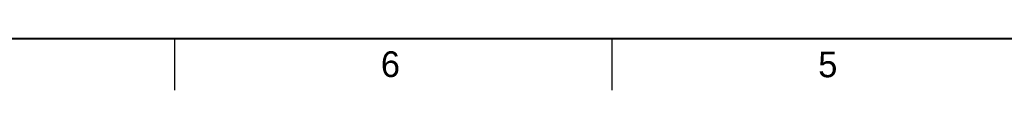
# Model space of a CAD drawing. Header units: inches. Extents: x 0 to 34, y 0 to 22.
# Tile 3 of 71: x 7 to 16.6, y 0 to 0.5. Entities that reach past the tile are written whole.
import ezdxf

# ---------------------------------------------------------------- set-up
doc = ezdxf.new("R2010")
doc.units = ezdxf.units.IN
doc.header["$LTSCALE"] = 1.87
doc.header["$MEASUREMENT"] = 0
doc.layers.get('0').update_dxf_attribs({"linetype": 'CONTINUOUS'})
doc.styles.add('TEXTSTYLE_2', font='txt')

msp = doc.modelspace()

# ---------------------------------------------------------------- linework, layer by layer
at = {"color": 2, "linetype": 'CONTINUOUS'}
for p, q in [((8.5, 0), (8.5, 0.5)), ((12.75, 0), (12.75, 0.5))]:
    msp.add_line(p, q, dxfattribs=at)
at = {"color": 7, "linetype": 'CONTINUOUS', "const_width": 0.02}
msp.add_lwpolyline([(0.5, 0.5), (33.5, 0.5)], dxfattribs=at)

# ---------------------------------------------------------------- texts
at = {"color": 2, "linetype": 'CONTINUOUS', "char_height": 0.25, "width": 0.25, "attachment_point": 1, "line_spacing_factor": 0.9, "style": 'TEXTSTYLE_2'}
for s, insert in [('6', (10.5033, 0.3784)), ('5', (14.754, 0.3762))]:
    msp.add_mtext(s, dxfattribs=dict(at, insert=insert))

doc.saveas('drawing.dxf')
